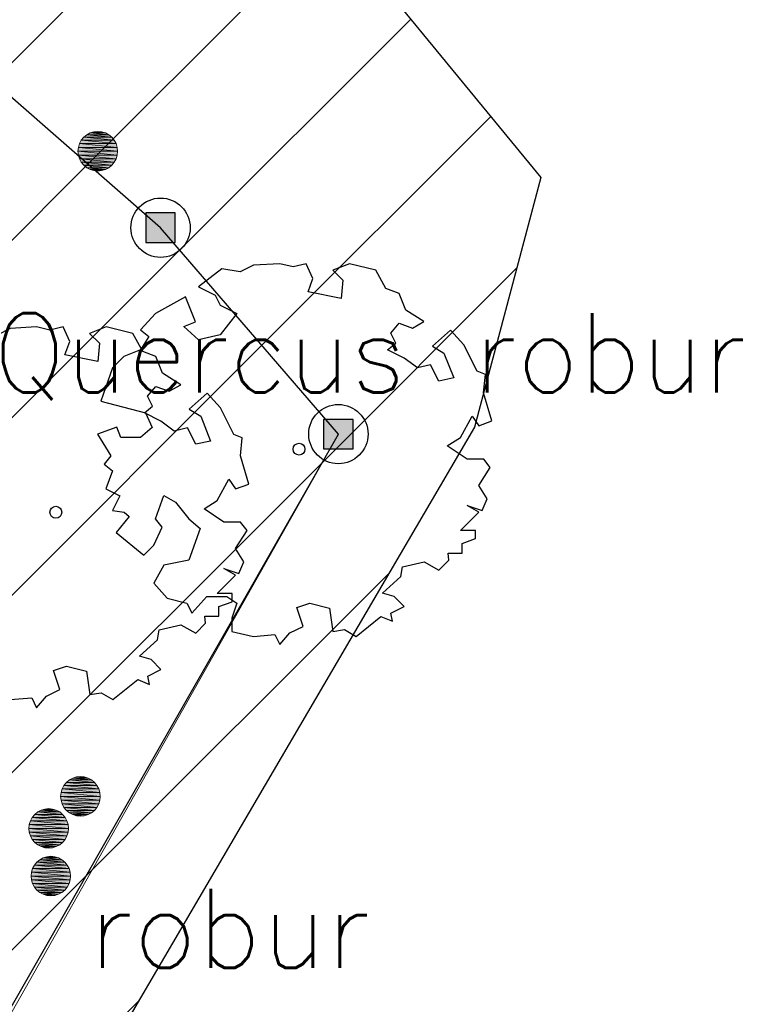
# Model space of a CAD drawing. Header units: metres. Extents: x 102852 to 106916, y 385458 to 392749.
# Tile 28 of 47: x 105115 to 105124, y 388196 to 388209. Entities that reach past the tile are written whole.
import ezdxf
from ezdxf.enums import TextEntityAlignment as Align

# ---------------------------------------------------------------- set-up
doc = ezdxf.new("R2010")
doc.units = ezdxf.units.M
for name, color, linetype, lineweight in [('0-BEPLANTING', 14, 'Continuous', 30), ('0-GRAS OM SPORTVELDEN', 2, 'Continuous', 30), ('B-WE-GR-BOOM-S', 90, 'Continuous', 30), ('B-WE-GR-STRUIK-G', 90, 'Continuous', 13), ('B-WE-IE-MEUBILAIR_WEGMEUBILAIR-S', 7, 'Continuous', 30), ('Bomen', 84, 'Continuous', 0), ('Boomsoort', 10, 'Continuous', 0), ('X-XX-AL-TEKENBLAD_HULPLIJN-G', 31, 'Continuous', 25)]:
    doc.layers.add(name, color=color, linetype=linetype, lineweight=lineweight)
doc.styles.add('NLCS-ISO', font='NLCS-ISO.ttf')
doc.styles.add('NLCS-ISO-M200-T25', font='NLCS-ISO.ttf', dxfattribs={"height": 0.5})
doc.styles.add('Style-txt', font='txt.shx')

# ---------------------------------------------------------------- blocks, each defined once
blk = doc.blocks.new('SIE-WEG_PAAL_VAST_4')
blk.add_hatch(color=256).paths.add_polyline_path([(-0.375, -0.374), (-0.375, 0.374), (0.373, 0.374), (0.373, -0.374)])
blk.add_circle((0, 0), 0.75)
blk.add_3dface([(0.373, 0.374), (-0.375, 0.374), (-0.375, -0.374), (0.373, -0.374)])
at = {"style": 'NLCS-ISO'}
blk.add_attdef('TYPE', (0, 0), '', height=1.75, dxfattribs=at)
blk = doc.blocks.new('SGR-BOOM_06_8')
at = {"linetype": 'Continuous', "flags": 128}
blk.add_lwpolyline([(2.698, 3.52), (2.53, 3.939), (2.197, 4.064), (1.945, 4.524), (1.273, 4.692), (0.855, 4.524), (1.108, 4.273), (1.064, 3.812), (0.228, 3.98), (0.352, 4.315), (0.184, 4.692), (-0.15, 4.609), (-0.486, 4.692), (-1.155, 4.65), (-1.491, 4.483), (-1.952, 4.565), (-2.539, 4.105), (-2.12, 3.896), (-1.994, 3.644), (-1.575, 3.435), (-1.994, 2.89), (-2.539, 2.766), (-2.915, 3.099), (-2.62, 3.217), (-2.873, 3.855), (-3.628, 3.435), (-4.004, 3.016), (-3.794, 2.848), (-4.004, 2.514), (-4.425, 2.346), (-4.717, 2.054), (-5.01, 1.214), (-3.88, 0.921), (-3.712, 0.544), (-4.004, 0.293), (-4.507, 0.293), (-4.602, 0.556), (-5.093, 0.376), (-4.758, -0.168), (-4.925, -0.377), (-4.717, -0.545), (-4.884, -1.006), (-4.532, -1.182), (-4.717, -1.551), (-4.424, -1.592), (-4.293, -1.707), (-4.619, -2.107), (-3.921, -2.682), (-3.668, -2.431), (-3.46, -1.97), (-3.627, -1.761), (-3.419, -1.174), (-3.124, -1.342), (-2.788, -1.761), (-2.496, -2.01), (-2.788, -2.808), (-3.419, -2.932), (-3.668, -3.394), (-3.333, -3.771), (-2.832, -3.897), (-2.769, -4.022), (-2.706, -4.148), (-2.328, -3.729), (-1.826, -3.729), (-1.575, -3.897), (-1.699, -4.273), (-1.699, -4.609), (-1.154, -4.736), (-0.61, -4.692), (-0.486, -4.945), (-0.233, -4.65), (0.101, -4.483), (-0.059, -4.007), (0.269, -3.896), (0.773, -4.023), (0.856, -4.609), (1.149, -4.565), (1.442, -4.736), (2.071, -4.232), (2.365, -4.356), (2.322, -4.147), (2.657, -3.98), (2.406, -3.728), (2.113, -3.644), (2.574, -3.226), (2.615, -2.975), (3.16, -2.848), (3.538, -3.058), (3.787, -2.807), (3.77, -2.633), (4.123, -2.633), (4.123, -2.387), (4.459, -2.263), (4.459, -2.054), (4.082, -2.054), (4.543, -1.591), (4.25, -1.425), (4.627, -1.55), (4.752, -1.257), (4.543, -0.921), (4.835, -0.461), (4.668, -0.252), (4.25, -0.252), (3.746, 0.085), (4.082, 0.294), (4.375, 0.838), (4.543, 0.589), (4.876, 0.713), (4.667, 1.425), (4.711, 1.886), (4.5, 1.97), (4.164, 2.64), (3.828, 3.013), (3.374, 2.604), (3.663, 2.431), (3.914, 1.802), (3.537, 1.718), (3.327, 2.136), (2.991, 2.054), (2.657, 2.305), (2.238, 2.514), (2.447, 2.682), (2.321, 2.932), (2.53, 3.184), (2.866, 3.059), (3.159, 3.227)], close=True, dxfattribs=at)
blk.add_circle((0, 0), 0.15)
at = {"style": 'NLCS-ISO-M200-T25'}
blk.add_attdef('TYPE', (0, 0), '', height=1.8, dxfattribs=at)
blk = doc.blocks.new('MPOLYGON_461')
at = {"layer": 'Bomen', "flags": 128}
for points in [[(105115.03, 388198.189), (105114.992, 388198.158), (105115.346, 388198.158)], [(105115.073, 388198.213), (105115.03, 388198.189), (105115.308, 388198.189)], [(105115.03, 388198.189), (105115.308, 388198.189), (105115.346, 388198.158)], [(105115.12, 388198.227), (105115.073, 388198.213), (105115.265, 388198.213)], [(105115.073, 388198.213), (105115.265, 388198.213), (105115.308, 388198.189)], [(105115.169, 388198.232), (105115.12, 388198.227), (105115.218, 388198.227)], [(105115.12, 388198.227), (105115.218, 388198.227), (105115.265, 388198.213)], [(105114.938, 388198.077), (105114.924, 388198.03), (105115.414, 388198.03)], [(105114.961, 388198.121), (105114.938, 388198.077), (105115.4, 388198.077)], [(105114.938, 388198.077), (105115.4, 388198.077), (105115.414, 388198.03)], [(105114.992, 388198.158), (105114.961, 388198.121), (105115.377, 388198.121)], [(105114.961, 388198.121), (105115.377, 388198.121), (105115.4, 388198.077)], [(105114.992, 388198.158), (105115.346, 388198.158), (105115.377, 388198.121)], [(105114.924, 388198.03), (105114.919, 388197.982), (105115.419, 388197.982)], [(105114.919, 388197.982), (105114.924, 388197.933), (105115.414, 388197.933)], [(105114.919, 388197.982), (105115.419, 388197.982), (105115.414, 388197.933)], [(105114.924, 388198.03), (105115.414, 388198.03), (105115.419, 388197.982)], [(105114.924, 388197.933), (105114.938, 388197.886), (105115.4, 388197.886)], [(105114.924, 388197.933), (105115.414, 388197.933), (105115.4, 388197.886)], [(105114.938, 388197.886), (105114.961, 388197.843), (105115.377, 388197.843)], [(105114.938, 388197.886), (105115.4, 388197.886), (105115.377, 388197.843)], [(105114.961, 388197.843), (105114.992, 388197.805), (105115.346, 388197.805)], [(105114.961, 388197.843), (105115.377, 388197.843), (105115.346, 388197.805)], [(105114.992, 388197.805), (105115.03, 388197.774), (105115.308, 388197.774)], [(105114.992, 388197.805), (105115.346, 388197.805), (105115.308, 388197.774)], [(105115.03, 388197.774), (105115.073, 388197.751), (105115.265, 388197.751)], [(105115.03, 388197.774), (105115.308, 388197.774), (105115.265, 388197.751)], [(105115.073, 388197.751), (105115.12, 388197.736), (105115.218, 388197.736)], [(105115.073, 388197.751), (105115.265, 388197.751), (105115.218, 388197.736)], [(105115.12, 388197.736), (105115.218, 388197.736), (105115.169, 388197.732)]]:
    blk.add_lwpolyline(points, close=True, dxfattribs=at)
at = {"layer": 'Bomen', "color": 74, "true_color": 0x55aa00, "flags": 128}
for points in [[(105114.992, 388198.158), (105115.03, 388198.189)], [(105115.03, 388198.189), (105115.073, 388198.213)], [(105115.073, 388198.213), (105115.12, 388198.227)], [(105115.12, 388198.227), (105115.169, 388198.232)], [(105115.169, 388198.232), (105115.218, 388198.227)], [(105115.218, 388198.227), (105115.265, 388198.213)], [(105115.265, 388198.213), (105115.308, 388198.189)], [(105115.308, 388198.189), (105115.346, 388198.158)], [(105114.924, 388198.03), (105114.938, 388198.077)], [(105114.938, 388198.077), (105114.961, 388198.121)], [(105114.961, 388198.121), (105114.992, 388198.158)], [(105115.346, 388198.158), (105115.377, 388198.121)], [(105115.377, 388198.121), (105115.4, 388198.077)], [(105115.4, 388198.077), (105115.414, 388198.03)], [(105114.919, 388197.982), (105114.924, 388198.03)], [(105114.924, 388197.933), (105114.919, 388197.982)], [(105114.938, 388197.886), (105114.924, 388197.933)], [(105115.414, 388197.933), (105115.4, 388197.886)], [(105115.414, 388198.03), (105115.419, 388197.982)], [(105115.419, 388197.982), (105115.414, 388197.933)], [(105114.961, 388197.843), (105114.938, 388197.886)], [(105114.992, 388197.805), (105114.961, 388197.843)], [(105115.03, 388197.774), (105114.992, 388197.805)], [(105115.346, 388197.805), (105115.308, 388197.774)], [(105115.377, 388197.843), (105115.346, 388197.805)], [(105115.4, 388197.886), (105115.377, 388197.843)], [(105115.073, 388197.751), (105115.03, 388197.774)], [(105115.12, 388197.736), (105115.073, 388197.751)], [(105115.169, 388197.732), (105115.12, 388197.736)], [(105115.218, 388197.736), (105115.169, 388197.732)], [(105115.265, 388197.751), (105115.218, 388197.736)], [(105115.308, 388197.774), (105115.265, 388197.751)]]:
    blk.add_lwpolyline(points, dxfattribs=at)
at = {"layer": 'Bomen'}
for points in [[(105115.03, 388198.189), (105114.992, 388198.158), (105115.346, 388198.158)], [(105115.073, 388198.213), (105115.03, 388198.189), (105115.308, 388198.189)], [(105115.03, 388198.189), (105115.308, 388198.189), (105115.346, 388198.158)], [(105115.12, 388198.227), (105115.073, 388198.213), (105115.265, 388198.213)], [(105115.073, 388198.213), (105115.265, 388198.213), (105115.308, 388198.189)], [(105115.169, 388198.232), (105115.12, 388198.227), (105115.218, 388198.227)], [(105115.12, 388198.227), (105115.218, 388198.227), (105115.265, 388198.213)], [(105114.938, 388198.077), (105114.924, 388198.03), (105115.414, 388198.03)], [(105114.961, 388198.121), (105114.938, 388198.077), (105115.4, 388198.077)], [(105114.938, 388198.077), (105115.4, 388198.077), (105115.414, 388198.03)], [(105114.992, 388198.158), (105114.961, 388198.121), (105115.377, 388198.121)], [(105114.961, 388198.121), (105115.377, 388198.121), (105115.4, 388198.077)], [(105114.992, 388198.158), (105115.346, 388198.158), (105115.377, 388198.121)], [(105114.924, 388198.03), (105114.919, 388197.982), (105115.419, 388197.982)], [(105114.924, 388198.03), (105115.414, 388198.03), (105115.419, 388197.982)]]:
    blk.add_solid(points, dxfattribs=at)
at = {"layer": 'Bomen', "extrusion": (0, 0, -1)}
for points in [[(-105114.919, 388197.982), (-105114.924, 388197.933), (-105115.414, 388197.933)], [(-105114.919, 388197.982), (-105115.419, 388197.982), (-105115.414, 388197.933)], [(-105114.924, 388197.933), (-105114.938, 388197.886), (-105115.4, 388197.886)], [(-105114.924, 388197.933), (-105115.414, 388197.933), (-105115.4, 388197.886)], [(-105114.938, 388197.886), (-105114.961, 388197.843), (-105115.377, 388197.843)], [(-105114.938, 388197.886), (-105115.4, 388197.886), (-105115.377, 388197.843)], [(-105114.961, 388197.843), (-105114.992, 388197.805), (-105115.346, 388197.805)], [(-105114.961, 388197.843), (-105115.377, 388197.843), (-105115.346, 388197.805)], [(-105114.992, 388197.805), (-105115.03, 388197.774), (-105115.308, 388197.774)], [(-105114.992, 388197.805), (-105115.346, 388197.805), (-105115.308, 388197.774)], [(-105115.03, 388197.774), (-105115.073, 388197.751), (-105115.265, 388197.751)], [(-105115.03, 388197.774), (-105115.308, 388197.774), (-105115.265, 388197.751)], [(-105115.073, 388197.751), (-105115.12, 388197.736), (-105115.218, 388197.736)], [(-105115.073, 388197.751), (-105115.265, 388197.751), (-105115.218, 388197.736)], [(-105115.12, 388197.736), (-105115.218, 388197.736), (-105115.169, 388197.732)]]:
    blk.add_solid(points, dxfattribs=at)
blk = doc.blocks.new('MPOLYGON_463')
at = {"layer": 'Bomen', "flags": 128}
for points in [[(105115.713, 388207.396), (105115.666, 388207.381), (105115.858, 388207.381)], [(105115.762, 388207.4), (105115.713, 388207.396), (105115.811, 388207.396)], [(105115.713, 388207.396), (105115.811, 388207.396), (105115.858, 388207.381)], [(105115.554, 388207.289), (105115.531, 388207.246), (105115.993, 388207.246)], [(105115.585, 388207.327), (105115.554, 388207.289), (105115.97, 388207.289)], [(105115.554, 388207.289), (105115.97, 388207.289), (105115.993, 388207.246)], [(105115.623, 388207.358), (105115.585, 388207.327), (105115.939, 388207.327)], [(105115.585, 388207.327), (105115.939, 388207.327), (105115.97, 388207.289)], [(105115.666, 388207.381), (105115.623, 388207.358), (105115.901, 388207.358)], [(105115.623, 388207.358), (105115.901, 388207.358), (105115.939, 388207.327)], [(105115.666, 388207.381), (105115.858, 388207.381), (105115.901, 388207.358)], [(105115.517, 388207.199), (105115.512, 388207.15), (105116.012, 388207.15)], [(105115.512, 388207.15), (105115.517, 388207.102), (105116.007, 388207.102)], [(105115.512, 388207.15), (105116.012, 388207.15), (105116.007, 388207.102)], [(105115.531, 388207.246), (105115.517, 388207.199), (105116.007, 388207.199)], [(105115.517, 388207.199), (105116.007, 388207.199), (105116.012, 388207.15)], [(105115.531, 388207.246), (105115.993, 388207.246), (105116.007, 388207.199)], [(105115.517, 388207.102), (105115.531, 388207.055), (105115.993, 388207.055)], [(105115.517, 388207.102), (105116.007, 388207.102), (105115.993, 388207.055)], [(105115.531, 388207.055), (105115.554, 388207.011), (105115.97, 388207.011)], [(105115.531, 388207.055), (105115.993, 388207.055), (105115.97, 388207.011)], [(105115.554, 388207.011), (105115.585, 388206.974), (105115.939, 388206.974)], [(105115.554, 388207.011), (105115.97, 388207.011), (105115.939, 388206.974)], [(105115.585, 388206.974), (105115.623, 388206.942), (105115.901, 388206.942)], [(105115.585, 388206.974), (105115.939, 388206.974), (105115.901, 388206.942)], [(105115.623, 388206.942), (105115.666, 388206.919), (105115.858, 388206.919)], [(105115.623, 388206.942), (105115.901, 388206.942), (105115.858, 388206.919)], [(105115.666, 388206.919), (105115.713, 388206.905), (105115.811, 388206.905)], [(105115.666, 388206.919), (105115.858, 388206.919), (105115.811, 388206.905)], [(105115.713, 388206.905), (105115.811, 388206.905), (105115.762, 388206.9)]]:
    blk.add_lwpolyline(points, close=True, dxfattribs=at)
at = {"layer": 'Bomen', "color": 74, "true_color": 0x55aa00, "flags": 128}
for points in [[(105115.666, 388207.381), (105115.713, 388207.396)], [(105115.713, 388207.396), (105115.762, 388207.4)], [(105115.762, 388207.4), (105115.811, 388207.396)], [(105115.811, 388207.396), (105115.858, 388207.381)], [(105115.531, 388207.246), (105115.554, 388207.289)], [(105115.554, 388207.289), (105115.585, 388207.327)], [(105115.585, 388207.327), (105115.623, 388207.358)], [(105115.623, 388207.358), (105115.666, 388207.381)], [(105115.858, 388207.381), (105115.901, 388207.358)], [(105115.901, 388207.358), (105115.939, 388207.327)], [(105115.939, 388207.327), (105115.97, 388207.289)], [(105115.97, 388207.289), (105115.993, 388207.246)], [(105115.512, 388207.15), (105115.517, 388207.199)], [(105115.517, 388207.102), (105115.512, 388207.15)], [(105115.517, 388207.199), (105115.531, 388207.246)], [(105115.993, 388207.246), (105116.007, 388207.199)], [(105116.007, 388207.199), (105116.012, 388207.15)], [(105116.012, 388207.15), (105116.007, 388207.102)], [(105115.531, 388207.055), (105115.517, 388207.102)], [(105115.554, 388207.011), (105115.531, 388207.055)], [(105115.585, 388206.974), (105115.554, 388207.011)], [(105115.97, 388207.011), (105115.939, 388206.974)], [(105115.993, 388207.055), (105115.97, 388207.011)], [(105116.007, 388207.102), (105115.993, 388207.055)], [(105115.623, 388206.942), (105115.585, 388206.974)], [(105115.666, 388206.919), (105115.623, 388206.942)], [(105115.713, 388206.905), (105115.666, 388206.919)], [(105115.762, 388206.9), (105115.713, 388206.905)], [(105115.811, 388206.905), (105115.762, 388206.9)], [(105115.858, 388206.919), (105115.811, 388206.905)], [(105115.901, 388206.942), (105115.858, 388206.919)], [(105115.939, 388206.974), (105115.901, 388206.942)]]:
    blk.add_lwpolyline(points, dxfattribs=at)
at = {"layer": 'Bomen'}
for points in [[(105115.713, 388207.396), (105115.666, 388207.381), (105115.858, 388207.381)], [(105115.762, 388207.4), (105115.713, 388207.396), (105115.811, 388207.396)], [(105115.713, 388207.396), (105115.811, 388207.396), (105115.858, 388207.381)], [(105115.554, 388207.289), (105115.531, 388207.246), (105115.993, 388207.246)], [(105115.585, 388207.327), (105115.554, 388207.289), (105115.97, 388207.289)], [(105115.554, 388207.289), (105115.97, 388207.289), (105115.993, 388207.246)], [(105115.623, 388207.358), (105115.585, 388207.327), (105115.939, 388207.327)], [(105115.585, 388207.327), (105115.939, 388207.327), (105115.97, 388207.289)], [(105115.666, 388207.381), (105115.623, 388207.358), (105115.901, 388207.358)], [(105115.623, 388207.358), (105115.901, 388207.358), (105115.939, 388207.327)], [(105115.666, 388207.381), (105115.858, 388207.381), (105115.901, 388207.358)], [(105115.517, 388207.199), (105115.512, 388207.15), (105116.012, 388207.15)], [(105115.531, 388207.246), (105115.517, 388207.199), (105116.007, 388207.199)], [(105115.517, 388207.199), (105116.007, 388207.199), (105116.012, 388207.15)], [(105115.531, 388207.246), (105115.993, 388207.246), (105116.007, 388207.199)]]:
    blk.add_solid(points, dxfattribs=at)
at = {"layer": 'Bomen', "extrusion": (0, 0, -1)}
for points in [[(-105115.512, 388207.15), (-105115.517, 388207.102), (-105116.007, 388207.102)], [(-105115.512, 388207.15), (-105116.012, 388207.15), (-105116.007, 388207.102)], [(-105115.517, 388207.102), (-105115.531, 388207.055), (-105115.993, 388207.055)], [(-105115.517, 388207.102), (-105116.007, 388207.102), (-105115.993, 388207.055)], [(-105115.531, 388207.055), (-105115.554, 388207.011), (-105115.97, 388207.011)], [(-105115.531, 388207.055), (-105115.993, 388207.055), (-105115.97, 388207.011)], [(-105115.554, 388207.011), (-105115.585, 388206.974), (-105115.939, 388206.974)], [(-105115.554, 388207.011), (-105115.97, 388207.011), (-105115.939, 388206.974)], [(-105115.585, 388206.974), (-105115.623, 388206.942), (-105115.901, 388206.942)], [(-105115.585, 388206.974), (-105115.939, 388206.974), (-105115.901, 388206.942)], [(-105115.623, 388206.942), (-105115.666, 388206.919), (-105115.858, 388206.919)], [(-105115.623, 388206.942), (-105115.901, 388206.942), (-105115.858, 388206.919)], [(-105115.666, 388206.919), (-105115.713, 388206.905), (-105115.811, 388206.905)], [(-105115.666, 388206.919), (-105115.858, 388206.919), (-105115.811, 388206.905)], [(-105115.713, 388206.905), (-105115.811, 388206.905), (-105115.762, 388206.9)]]:
    blk.add_solid(points, dxfattribs=at)
blk = doc.blocks.new('MPOLYGON_472')
at = {"layer": 'Bomen', "flags": 128}
for points in [[(105115.003, 388198.793), (105114.965, 388198.762), (105115.318, 388198.762)], [(105115.046, 388198.816), (105115.003, 388198.793), (105115.281, 388198.793)], [(105115.003, 388198.793), (105115.281, 388198.793), (105115.318, 388198.762)], [(105115.093, 388198.83), (105115.046, 388198.816), (105115.237, 388198.816)], [(105115.046, 388198.816), (105115.237, 388198.816), (105115.281, 388198.793)], [(105115.142, 388198.835), (105115.093, 388198.83), (105115.19, 388198.83)], [(105115.093, 388198.83), (105115.19, 388198.83), (105115.237, 388198.816)], [(105114.911, 388198.681), (105114.896, 388198.634), (105115.387, 388198.634)], [(105114.934, 388198.724), (105114.911, 388198.681), (105115.373, 388198.681)], [(105114.911, 388198.681), (105115.373, 388198.681), (105115.387, 388198.634)], [(105114.965, 388198.762), (105114.934, 388198.724), (105115.349, 388198.724)], [(105114.934, 388198.724), (105115.349, 388198.724), (105115.373, 388198.681)], [(105114.965, 388198.762), (105115.318, 388198.762), (105115.349, 388198.724)], [(105114.896, 388198.634), (105114.892, 388198.585), (105115.392, 388198.585)], [(105114.892, 388198.585), (105114.896, 388198.536), (105115.387, 388198.536)], [(105114.892, 388198.585), (105115.392, 388198.585), (105115.387, 388198.536)], [(105114.896, 388198.634), (105115.387, 388198.634), (105115.392, 388198.585)], [(105114.896, 388198.536), (105114.911, 388198.489), (105115.373, 388198.489)], [(105114.896, 388198.536), (105115.387, 388198.536), (105115.373, 388198.489)], [(105114.911, 388198.489), (105114.934, 388198.446), (105115.349, 388198.446)], [(105114.911, 388198.489), (105115.373, 388198.489), (105115.349, 388198.446)], [(105114.934, 388198.446), (105114.965, 388198.408), (105115.318, 388198.408)], [(105114.934, 388198.446), (105115.349, 388198.446), (105115.318, 388198.408)], [(105114.965, 388198.408), (105115.003, 388198.377), (105115.281, 388198.377)], [(105114.965, 388198.408), (105115.318, 388198.408), (105115.281, 388198.377)], [(105115.003, 388198.377), (105115.046, 388198.354), (105115.237, 388198.354)], [(105115.003, 388198.377), (105115.281, 388198.377), (105115.237, 388198.354)], [(105115.046, 388198.354), (105115.093, 388198.34), (105115.19, 388198.34)], [(105115.046, 388198.354), (105115.237, 388198.354), (105115.19, 388198.34)], [(105115.093, 388198.34), (105115.19, 388198.34), (105115.142, 388198.335)]]:
    blk.add_lwpolyline(points, close=True, dxfattribs=at)
at = {"layer": 'Bomen', "color": 74, "true_color": 0x55aa00, "flags": 128}
for points in [[(105114.965, 388198.762), (105115.003, 388198.793)], [(105115.003, 388198.793), (105115.046, 388198.816)], [(105115.046, 388198.816), (105115.093, 388198.83)], [(105115.093, 388198.83), (105115.142, 388198.835)], [(105115.142, 388198.835), (105115.19, 388198.83)], [(105115.19, 388198.83), (105115.237, 388198.816)], [(105115.237, 388198.816), (105115.281, 388198.793)], [(105115.281, 388198.793), (105115.318, 388198.762)], [(105114.896, 388198.634), (105114.911, 388198.681)], [(105114.911, 388198.681), (105114.934, 388198.724)], [(105114.934, 388198.724), (105114.965, 388198.762)], [(105115.318, 388198.762), (105115.349, 388198.724)], [(105115.349, 388198.724), (105115.373, 388198.681)], [(105115.373, 388198.681), (105115.387, 388198.634)], [(105114.892, 388198.585), (105114.896, 388198.634)], [(105114.896, 388198.536), (105114.892, 388198.585)], [(105115.387, 388198.634), (105115.392, 388198.585)], [(105115.392, 388198.585), (105115.387, 388198.536)], [(105114.911, 388198.489), (105114.896, 388198.536)], [(105114.934, 388198.446), (105114.911, 388198.489)], [(105114.965, 388198.408), (105114.934, 388198.446)], [(105115.349, 388198.446), (105115.318, 388198.408)], [(105115.373, 388198.489), (105115.349, 388198.446)], [(105115.387, 388198.536), (105115.373, 388198.489)], [(105115.003, 388198.377), (105114.965, 388198.408)], [(105115.046, 388198.354), (105115.003, 388198.377)], [(105115.093, 388198.34), (105115.046, 388198.354)], [(105115.142, 388198.335), (105115.093, 388198.34)], [(105115.19, 388198.34), (105115.142, 388198.335)], [(105115.237, 388198.354), (105115.19, 388198.34)], [(105115.281, 388198.377), (105115.237, 388198.354)], [(105115.318, 388198.408), (105115.281, 388198.377)]]:
    blk.add_lwpolyline(points, dxfattribs=at)
at = {"layer": 'Bomen'}
for points in [[(105115.003, 388198.793), (105114.965, 388198.762), (105115.318, 388198.762)], [(105115.046, 388198.816), (105115.003, 388198.793), (105115.281, 388198.793)], [(105115.003, 388198.793), (105115.281, 388198.793), (105115.318, 388198.762)], [(105115.093, 388198.83), (105115.046, 388198.816), (105115.237, 388198.816)], [(105115.046, 388198.816), (105115.237, 388198.816), (105115.281, 388198.793)], [(105115.142, 388198.835), (105115.093, 388198.83), (105115.19, 388198.83)], [(105115.093, 388198.83), (105115.19, 388198.83), (105115.237, 388198.816)], [(105114.911, 388198.681), (105114.896, 388198.634), (105115.387, 388198.634)], [(105114.934, 388198.724), (105114.911, 388198.681), (105115.373, 388198.681)], [(105114.911, 388198.681), (105115.373, 388198.681), (105115.387, 388198.634)], [(105114.965, 388198.762), (105114.934, 388198.724), (105115.349, 388198.724)], [(105114.934, 388198.724), (105115.349, 388198.724), (105115.373, 388198.681)], [(105114.965, 388198.762), (105115.318, 388198.762), (105115.349, 388198.724)], [(105114.896, 388198.634), (105114.892, 388198.585), (105115.392, 388198.585)], [(105114.896, 388198.634), (105115.387, 388198.634), (105115.392, 388198.585)]]:
    blk.add_solid(points, dxfattribs=at)
at = {"layer": 'Bomen', "extrusion": (0, 0, -1)}
for points in [[(-105114.892, 388198.585), (-105114.896, 388198.536), (-105115.387, 388198.536)], [(-105114.892, 388198.585), (-105115.392, 388198.585), (-105115.387, 388198.536)], [(-105114.896, 388198.536), (-105114.911, 388198.489), (-105115.373, 388198.489)], [(-105114.896, 388198.536), (-105115.387, 388198.536), (-105115.373, 388198.489)], [(-105114.911, 388198.489), (-105114.934, 388198.446), (-105115.349, 388198.446)], [(-105114.911, 388198.489), (-105115.373, 388198.489), (-105115.349, 388198.446)], [(-105114.934, 388198.446), (-105114.965, 388198.408), (-105115.318, 388198.408)], [(-105114.934, 388198.446), (-105115.349, 388198.446), (-105115.318, 388198.408)], [(-105114.965, 388198.408), (-105115.003, 388198.377), (-105115.281, 388198.377)], [(-105114.965, 388198.408), (-105115.318, 388198.408), (-105115.281, 388198.377)], [(-105115.003, 388198.377), (-105115.046, 388198.354), (-105115.237, 388198.354)], [(-105115.003, 388198.377), (-105115.281, 388198.377), (-105115.237, 388198.354)], [(-105115.046, 388198.354), (-105115.093, 388198.34), (-105115.19, 388198.34)], [(-105115.046, 388198.354), (-105115.237, 388198.354), (-105115.19, 388198.34)], [(-105115.093, 388198.34), (-105115.19, 388198.34), (-105115.142, 388198.335)]]:
    blk.add_solid(points, dxfattribs=at)
blk = doc.blocks.new('MPOLYGON_475')
at = {"layer": 'Bomen', "flags": 128}
for points in [[(105115.366, 388199.167), (105115.335, 388199.129), (105115.751, 388199.129)], [(105115.404, 388199.198), (105115.366, 388199.167), (105115.72, 388199.167)], [(105115.366, 388199.167), (105115.72, 388199.167), (105115.751, 388199.129)], [(105115.447, 388199.221), (105115.404, 388199.198), (105115.682, 388199.198)], [(105115.404, 388199.198), (105115.682, 388199.198), (105115.72, 388199.167)], [(105115.494, 388199.235), (105115.447, 388199.221), (105115.639, 388199.221)], [(105115.447, 388199.221), (105115.639, 388199.221), (105115.682, 388199.198)], [(105115.543, 388199.24), (105115.494, 388199.235), (105115.592, 388199.235)], [(105115.494, 388199.235), (105115.592, 388199.235), (105115.639, 388199.221)], [(105115.298, 388199.039), (105115.293, 388198.99), (105115.793, 388198.99)], [(105115.312, 388199.086), (105115.298, 388199.039), (105115.788, 388199.039)], [(105115.298, 388199.039), (105115.788, 388199.039), (105115.793, 388198.99)], [(105115.335, 388199.129), (105115.312, 388199.086), (105115.774, 388199.086)], [(105115.312, 388199.086), (105115.774, 388199.086), (105115.788, 388199.039)], [(105115.335, 388199.129), (105115.751, 388199.129), (105115.774, 388199.086)], [(105115.293, 388198.99), (105115.298, 388198.941), (105115.788, 388198.941)], [(105115.293, 388198.99), (105115.793, 388198.99), (105115.788, 388198.941)], [(105115.298, 388198.941), (105115.312, 388198.895), (105115.774, 388198.895)], [(105115.298, 388198.941), (105115.788, 388198.941), (105115.774, 388198.895)], [(105115.312, 388198.895), (105115.335, 388198.851), (105115.751, 388198.851)], [(105115.312, 388198.895), (105115.774, 388198.895), (105115.751, 388198.851)], [(105115.335, 388198.851), (105115.366, 388198.813), (105115.72, 388198.813)], [(105115.335, 388198.851), (105115.751, 388198.851), (105115.72, 388198.813)], [(105115.366, 388198.813), (105115.404, 388198.782), (105115.682, 388198.782)], [(105115.366, 388198.813), (105115.72, 388198.813), (105115.682, 388198.782)], [(105115.404, 388198.782), (105115.447, 388198.759), (105115.639, 388198.759)], [(105115.404, 388198.782), (105115.682, 388198.782), (105115.639, 388198.759)], [(105115.447, 388198.759), (105115.494, 388198.745), (105115.592, 388198.745)], [(105115.447, 388198.759), (105115.639, 388198.759), (105115.592, 388198.745)], [(105115.494, 388198.745), (105115.592, 388198.745), (105115.543, 388198.74)]]:
    blk.add_lwpolyline(points, close=True, dxfattribs=at)
at = {"layer": 'Bomen', "color": 74, "true_color": 0x55aa00, "flags": 128}
for points in [[(105115.335, 388199.129), (105115.366, 388199.167)], [(105115.366, 388199.167), (105115.404, 388199.198)], [(105115.404, 388199.198), (105115.447, 388199.221)], [(105115.447, 388199.221), (105115.494, 388199.235)], [(105115.494, 388199.235), (105115.543, 388199.24)], [(105115.543, 388199.24), (105115.592, 388199.235)], [(105115.592, 388199.235), (105115.639, 388199.221)], [(105115.639, 388199.221), (105115.682, 388199.198)], [(105115.682, 388199.198), (105115.72, 388199.167)], [(105115.72, 388199.167), (105115.751, 388199.129)], [(105115.293, 388198.99), (105115.298, 388199.039)], [(105115.298, 388199.039), (105115.312, 388199.086)], [(105115.312, 388199.086), (105115.335, 388199.129)], [(105115.751, 388199.129), (105115.774, 388199.086)], [(105115.774, 388199.086), (105115.788, 388199.039)], [(105115.788, 388199.039), (105115.793, 388198.99)], [(105115.298, 388198.941), (105115.293, 388198.99)], [(105115.312, 388198.895), (105115.298, 388198.941)], [(105115.788, 388198.941), (105115.774, 388198.895)], [(105115.793, 388198.99), (105115.788, 388198.941)], [(105115.335, 388198.851), (105115.312, 388198.895)], [(105115.366, 388198.813), (105115.335, 388198.851)], [(105115.404, 388198.782), (105115.366, 388198.813)], [(105115.72, 388198.813), (105115.682, 388198.782)], [(105115.751, 388198.851), (105115.72, 388198.813)], [(105115.774, 388198.895), (105115.751, 388198.851)], [(105115.447, 388198.759), (105115.404, 388198.782)], [(105115.494, 388198.745), (105115.447, 388198.759)], [(105115.543, 388198.74), (105115.494, 388198.745)], [(105115.592, 388198.745), (105115.543, 388198.74)], [(105115.639, 388198.759), (105115.592, 388198.745)], [(105115.682, 388198.782), (105115.639, 388198.759)]]:
    blk.add_lwpolyline(points, dxfattribs=at)
at = {"layer": 'Bomen'}
for points in [[(105115.366, 388199.167), (105115.335, 388199.129), (105115.751, 388199.129)], [(105115.404, 388199.198), (105115.366, 388199.167), (105115.72, 388199.167)], [(105115.366, 388199.167), (105115.72, 388199.167), (105115.751, 388199.129)], [(105115.447, 388199.221), (105115.404, 388199.198), (105115.682, 388199.198)], [(105115.404, 388199.198), (105115.682, 388199.198), (105115.72, 388199.167)], [(105115.494, 388199.235), (105115.447, 388199.221), (105115.639, 388199.221)], [(105115.447, 388199.221), (105115.639, 388199.221), (105115.682, 388199.198)], [(105115.543, 388199.24), (105115.494, 388199.235), (105115.592, 388199.235)], [(105115.494, 388199.235), (105115.592, 388199.235), (105115.639, 388199.221)], [(105115.298, 388199.039), (105115.293, 388198.99), (105115.793, 388198.99)], [(105115.312, 388199.086), (105115.298, 388199.039), (105115.788, 388199.039)], [(105115.298, 388199.039), (105115.788, 388199.039), (105115.793, 388198.99)], [(105115.335, 388199.129), (105115.312, 388199.086), (105115.774, 388199.086)], [(105115.312, 388199.086), (105115.774, 388199.086), (105115.788, 388199.039)], [(105115.335, 388199.129), (105115.751, 388199.129), (105115.774, 388199.086)]]:
    blk.add_solid(points, dxfattribs=at)
at = {"layer": 'Bomen', "extrusion": (0, 0, -1)}
for points in [[(-105115.293, 388198.99), (-105115.298, 388198.941), (-105115.788, 388198.941)], [(-105115.293, 388198.99), (-105115.793, 388198.99), (-105115.788, 388198.941)], [(-105115.298, 388198.941), (-105115.312, 388198.895), (-105115.774, 388198.895)], [(-105115.298, 388198.941), (-105115.788, 388198.941), (-105115.774, 388198.895)], [(-105115.312, 388198.895), (-105115.335, 388198.851), (-105115.751, 388198.851)], [(-105115.312, 388198.895), (-105115.774, 388198.895), (-105115.751, 388198.851)], [(-105115.335, 388198.851), (-105115.366, 388198.813), (-105115.72, 388198.813)], [(-105115.335, 388198.851), (-105115.751, 388198.851), (-105115.72, 388198.813)], [(-105115.366, 388198.813), (-105115.404, 388198.782), (-105115.682, 388198.782)], [(-105115.366, 388198.813), (-105115.72, 388198.813), (-105115.682, 388198.782)], [(-105115.404, 388198.782), (-105115.447, 388198.759), (-105115.639, 388198.759)], [(-105115.404, 388198.782), (-105115.682, 388198.782), (-105115.639, 388198.759)], [(-105115.447, 388198.759), (-105115.494, 388198.745), (-105115.592, 388198.745)], [(-105115.447, 388198.759), (-105115.639, 388198.759), (-105115.592, 388198.745)], [(-105115.494, 388198.745), (-105115.592, 388198.745), (-105115.543, 388198.74)]]:
    blk.add_solid(points, dxfattribs=at)

msp = doc.modelspace()

# ---------------------------------------------------------------- hatches: boundary and pattern name
at = {"layer": '0-BEPLANTING', "ltscale": 0.2}
h = msp.add_hatch(dxfattribs=at)
h.set_pattern_fill('ANSI31', color=256, scale=0.1, pattern_type=2)
h.set_pattern_definition([(45, (0, 0), (-1.122532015, 1.122532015), [])])
h.paths.add_polyline_path([(105065.737, 388136.462), (105067.35, 388138.352), (105071.351, 388142.347), (105071.081, 388142.576), (105072.148, 388141.63), (105101.068, 388172.737), (105108.535, 388185.584), (105118.803, 388203.572), (105116.556, 388206.183), (105105.283, 388216.058), (105068.962, 388247.964), (105041.039, 388272.612), (105028.48, 388284.381), (105012.706, 388305.132), (104993.469, 388321.613), (105005.563, 388330.004), (105028.796, 388296.517), (105043.871, 388275.93), (105049.991, 388269.913), (105088.319, 388237.582), (105113.464, 388214.082), (105118.301, 388210.551), (105121.361, 388206.818), (105120.522, 388203.662), (105101.899, 388171.82), (105076.595, 388144.271), (105049.734, 388115.215), (105008.947, 388153.16), (105008.619, 388152.827), (105008.36, 388153.037), (105010.81, 388155.895), (105014.58, 388152.596), (105014.956, 388153.014), (105031.58, 388138.45), (105031.007, 388137.708), (105033.349, 388135.83), (105049.124, 388121.946), (105062.799, 388137.552), (105063.537, 388138.393)])
at = {"layer": '0-GRAS OM SPORTVELDEN', "ltscale": 0.2}
h = msp.add_hatch(dxfattribs=at)
h.set_pattern_fill('ANSI31', color=256, scale=0.5)
h.paths.add_polyline_path([(105067.664, 388150.922), (105073.62, 388145.681), (105073.568, 388145.622), (105073.672, 388145.53), (105071.035, 388142.617), (105071.081, 388142.576), (105071.351, 388142.347), (105071.346, 388142.342), (105072.148, 388141.63), (105101.068, 388172.737), (105108.535, 388185.584), (105118.803, 388203.572), (105116.556, 388206.183), (105105.283, 388216.058), (105068.962, 388247.964), (105041.039, 388272.612), (105028.48, 388284.381), (105012.706, 388305.132), (104993.469, 388321.613), (104991.641, 388317.403), (104992.756, 388316.667), (104992.925, 388315.588), (104987.201, 388309.166), (104972.593, 388292.144), (104957.242, 388276.217), (104944.757, 388260.964), (104926.911, 388240.402), (104923.953, 388240.828), (104921.406, 388239.987), (104920.736, 388239.176), (104920.997, 388238.933), (104921.553, 388238.295), (104920.857, 388237.532), (104923.544, 388235.132), (104958.079, 388205.158), (104976.539, 388188.711), (104992.147, 388175.346), (104994.302, 388170.136), (104996.122, 388168.52), (104998.298, 388171.06), (105002.925, 388167.032), (105002.997, 388167.105), (105004.438, 388165.874), (105005.558, 388167.147), (105004.789, 388167.835), (104930.386, 388233.243), (104938.281, 388242.269), (104943.248, 388237.934), (104946.27, 388241.373), (104946.216, 388244.151), (104946.32, 388246.851), (104946.577, 388249.541), (104946.987, 388252.212), (104947.614, 388255.122), (104948.422, 388257.988), (104949.408, 388260.797), (104950.568, 388263.539), (104951.897, 388266.202), (104953.391, 388268.777), (104955.043, 388271.254), (104956.848, 388273.622), (104958.797, 388275.872), (104960.884, 388277.998), (104963.099, 388279.99), (104965.434, 388281.839), (104967.88, 388283.54), (104970.427, 388285.085), (104973.065, 388286.468), (104975.784, 388287.685), (104978.573, 388288.729), (104981.422, 388289.598), (104984.32, 388290.288), (104987.255, 388290.796), (104990.216, 388291.12), (104993.191, 388291.259), (104996.124, 388291.214), (104999.048, 388290.99), (105001.953, 388290.587), (105004.828, 388290.007), (105007.661, 388289.251), (105010.444, 388288.323), (105013.163, 388287.226), (105015.811, 388285.964), (105018.376, 388284.543), (105020.849, 388282.966), (105023.221, 388281.241), (105025.483, 388279.374), (105080.621, 388230.867), (105082.752, 388228.884), (105084.759, 388226.772), (105086.632, 388224.541), (105088.364, 388222.199), (105089.949, 388219.755), (105091.307, 388217.358), (105092.523, 388214.887), (105093.594, 388212.35), (105094.516, 388209.754), (105095.285, 388207.11), (105095.899, 388204.425), (105096.356, 388201.709), (105096.655, 388198.971), (105096.812, 388195.915), (105096.774, 388192.854), (105096.54, 388189.801), (105096.112, 388186.77), (105095.49, 388183.772), (105094.679, 388180.82), (105093.68, 388177.926), (105092.498, 388175.102), (105091.138, 388172.359), (105089.605, 388169.708), (105088.068, 388167.39), (105086.399, 388165.164), (105084.603, 388163.039), (105082.687, 388161.022), (105080.657, 388159.12), (105078.642, 388157.441), (105076.575, 388155.892), (105074.427, 388154.458), (105072.205, 388153.141), (105069.916, 388151.946)])

# ---------------------------------------------------------------- linework, layer by layer
at = {"layer": 'B-WE-GR-STRUIK-G', "flags": 128}
for points in [[(105005.563, 388330.004), (105028.796, 388296.517), (105043.871, 388275.93), (105049.991, 388269.913), (105088.319, 388237.582), (105113.464, 388214.082), (105118.301, 388210.551), (105121.361, 388206.818), (105120.522, 388203.662), (105101.899, 388171.82), (105096.52, 388166.341), (105076.595, 388144.271), (105049.734, 388115.215)], [(104993.469, 388321.613), (105012.706, 388305.132), (105019.66, 388296.364), (105028.48, 388284.381), (105041.039, 388272.612), (105068.962, 388247.964), (105105.283, 388216.058), (105116.556, 388206.183), (105118.803, 388203.572), (105114.075, 388195.203), (105108.535, 388185.584), (105101.068, 388172.737), (105072.148, 388141.63)]]:
    msp.add_lwpolyline(points, dxfattribs=at)
at = {"layer": 'Defpoints', "flags": 128}
for points in [[(105065.737, 388136.462), (105067.35, 388138.352), (105071.351, 388142.347), (105071.081, 388142.576), (105072.148, 388141.63), (105101.068, 388172.737), (105108.535, 388185.584), (105118.803, 388203.572), (105116.556, 388206.183), (105105.283, 388216.058), (105068.962, 388247.964), (105041.039, 388272.612), (105028.48, 388284.381), (105012.706, 388305.132), (104993.469, 388321.613), (105005.563, 388330.004)], [(105072.148, 388141.63), (105101.068, 388172.737), (105108.535, 388185.584), (105118.803, 388203.572), (105116.556, 388206.183), (105105.283, 388216.058)], [(105118.301, 388210.551), (105121.361, 388206.818), (105120.522, 388203.662), (105101.899, 388171.82), (105076.595, 388144.271), (105049.734, 388115.215), (105008.947, 388153.16), (105008.619, 388152.827), (105008.36, 388153.037), (105010.81, 388155.895), (105014.58, 388152.596), (105014.956, 388153.014), (105031.58, 388138.45), (105031.007, 388137.708), (105033.349, 388135.83), (105049.124, 388121.946), (105062.799, 388137.552), (105063.537, 388138.393), (105065.737, 388136.462)], [(105118.301, 388210.551), (105121.361, 388206.818), (105120.522, 388203.662), (105101.899, 388171.82), (105076.595, 388144.271)]]:
    msp.add_lwpolyline(points, dxfattribs=at)
at = {"layer": 'X-XX-AL-TEKENBLAD_HULPLIJN-G'}
msp.add_lwpolyline([(105073.568, 388145.622), (105073.672, 388145.53), (105071.035, 388142.617), (105071.081, 388142.576), (105071.351, 388142.347), (105071.346, 388142.342), (105072.148, 388141.63), (105101.068, 388172.737), (105108.535, 388185.584), (105118.803, 388203.572), (105116.556, 388206.183), (105105.283, 388216.058), (105068.962, 388247.964), (105041.039, 388272.612), (105028.48, 388284.381), (105012.706, 388305.132), (104993.469, 388321.613)], dxfattribs=at)

# ---------------------------------------------------------------- block references
at = {"layer": 'B-WE-GR-BOOM-S', "xscale": 0.5, "yscale": 0.5, "zscale": 0.5, "rotation": 360}
for p in [(105118.306, 388203.382), (105115.232, 388202.584)]:
    msp.add_blockref('SGR-BOOM_06_8', p, dxfattribs=at)
at = {"layer": 'B-WE-IE-MEUBILAIR_WEGMEUBILAIR-S', "xscale": 0.5, "yscale": 0.5, "zscale": 0.5, "rotation": 360}
for p in [(105116.556, 388206.183), (105118.803, 388203.572)]:
    msp.add_blockref('SIE-WEG_PAAL_VAST_4', p, dxfattribs=at)
at = {"layer": 'Bomen', "rotation": 360}
for name in ['MPOLYGON_463', 'MPOLYGON_475', 'MPOLYGON_472', 'MPOLYGON_461']:
    msp.add_blockref(name, (0, 0, 0.134), dxfattribs=at)

# ---------------------------------------------------------------- texts
at = {"layer": 'Boomsoort', "style": 'Style-txt'}
for p in [(105123.957, 388204.1, 0.134), (105119.207, 388196.82, 0.134)]:
    msp.add_text('Quercus robur', height=1, dxfattribs=at).set_placement(p, align=Align.RIGHT)

doc.saveas('drawing.dxf')
